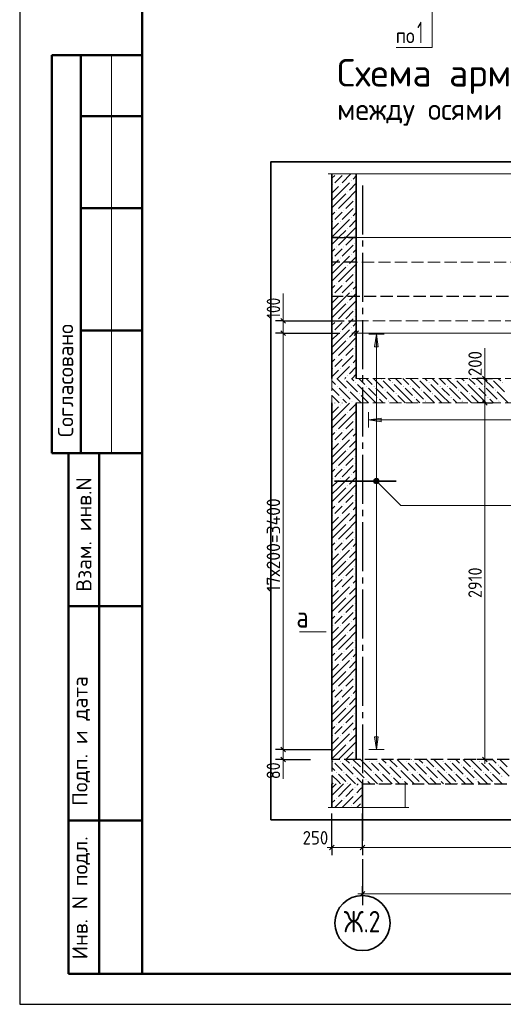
# Model space of a CAD drawing. Header units: millimetres. Extents: x 0 to 50400, y 0 to 35640.
# Tile 1 of 21: x 0 to 9482, y 0 to 19293. Entities that reach past the tile are written whole.
import ezdxf

# ---------------------------------------------------------------- set-up
doc = ezdxf.new("R2010")
doc.units = ezdxf.units.MM
doc.linetypes.add('______2', pattern=[324, 240, -84])
doc.linetypes.add('______5', pattern=[1320, 960, -120, 120, -120])
for name, color, linetype, lineweight in [('Standard', 7, 'Continuous', 25), ('ЖБ Лестница', 52, 'Continuous', 25), ('ЖБ Перекрытие верхний уровень', 7, 'Continuous', 35), ('ЖБ Стена верхний уровень', 7, 'Continuous', 35), ('Заголовок чертежа', 7, 'Continuous', 25), ('Общий02', 7, 'Continuous', 18), ('Позиционная метка линия выноска', 7, 'Continuous', 13), ('Размерная линия_ общее', 7, 'Continuous', 13), ('Сечения символ', 7, 'Continuous', 25)]:
    doc.layers.add(name, color=color, linetype=linetype, lineweight=lineweight)
doc.layers.add('Оси', color=7, linetype='______5', true_color=0x656565)
doc.layers.add('Стена ДОП П-обр. неравн', color=7, linetype='Continuous', true_color=0xa0a0a0)
doc.layers.add('Размерная выноска', color=7, linetype='Continuous')
doc.styles.add('ISOCPEUR', font='txt')

msp = doc.modelspace()

# ---------------------------------------------------------------- hatches: boundary and pattern name
at = {"layer": 'ЖБ Лестница', "linetype": 'Continuous', "lineweight": 18, "transparency": 33554687}
for points in [[(6364, 12251), (6372, 12259), (6379, 12251), (6372, 12243)], [(6580, 12179), (6588, 12187), (6595, 12179), (6588, 12171)], [(7084, 12251), (7092, 12259), (7099, 12251), (7092, 12243)], [(7300, 12179), (7308, 12187), (7315, 12179), (7308, 12171)], [(7804, 12251), (7812, 12259), (7819, 12251), (7812, 12243)], [(8020, 12179), (8028, 12187), (8035, 12179), (8028, 12171)], [(8524, 12251), (8532, 12259), (8539, 12251), (8532, 12243)], [(8740, 12179), (8748, 12187), (8755, 12179), (8748, 12171)], [(9244, 12251), (9252, 12259), (9259, 12251), (9252, 12243)], [(9460, 12179), (9468, 12187), (9475, 12179), (9468, 12171)], [(6220, 12107), (6228, 12115), (6235, 12107), (6228, 12099)], [(6436, 12035), (6444, 12043), (6451, 12035), (6444, 12027)], [(6652, 11963), (6660, 11971), (6667, 11963), (6660, 11955)], [(6796, 12107), (6804, 12115), (6811, 12107), (6804, 12099)], [(6940, 12107), (6948, 12115), (6955, 12107), (6948, 12099)], [(7156, 12035), (7164, 12043), (7171, 12035), (7164, 12027)], [(7372, 11963), (7380, 11971), (7387, 11963), (7380, 11955)], [(7516, 12107), (7524, 12115), (7531, 12107), (7524, 12099)], [(7660, 12107), (7668, 12115), (7675, 12107), (7668, 12099)], [(7876, 12035), (7884, 12043), (7891, 12035), (7884, 12027)], [(8092, 11963), (8100, 11971), (8107, 11963), (8100, 11955)], [(8236, 12107), (8244, 12115), (8251, 12107), (8244, 12099)], [(8380, 12107), (8388, 12115), (8395, 12107), (8388, 12099)], [(8596, 12035), (8604, 12043), (8611, 12035), (8604, 12027)], [(8812, 11963), (8820, 11971), (8827, 11963), (8820, 11955)], [(8956, 12107), (8964, 12115), (8971, 12107), (8964, 12099)], [(9100, 12107), (9108, 12115), (9115, 12107), (9108, 12099)], [(9316, 12035), (9324, 12043), (9331, 12035), (9324, 12027)], [(6292, 11891), (6300, 11899), (6307, 11891), (6300, 11883)], [(6508, 11819), (6516, 11827), (6523, 11819), (6516, 11811)], [(7012, 11891), (7020, 11899), (7027, 11891), (7020, 11883)], [(7228, 11819), (7236, 11827), (7243, 11819), (7236, 11811)], [(7732, 11891), (7740, 11899), (7747, 11891), (7740, 11883)], [(7948, 11819), (7956, 11827), (7963, 11819), (7956, 11811)], [(8452, 11891), (8460, 11899), (8467, 11891), (8460, 11883)], [(8668, 11819), (8676, 11827), (8683, 11819), (8676, 11811)], [(9172, 11891), (9180, 11899), (9187, 11891), (9180, 11883)], [(9388, 11819), (9396, 11827), (9403, 11819), (9396, 11811)]]:
    msp.add_hatch(color=7, dxfattribs=at).paths.add_polyline_path(points, flags=16)
at = {"layer": 'ЖБ Перекрытие верхний уровень', "linetype": 'Continuous', "lineweight": 18, "transparency": 33554687}
for points in [[(6134, 4759), (6141, 4767), (6149, 4759), (6141, 4751)], [(6278, 4759), (6285, 4767), (6293, 4759), (6285, 4751)], [(6494, 4687), (6501, 4695), (6509, 4687), (6501, 4679)], [(6854, 4759), (6861, 4767), (6869, 4759), (6861, 4751)], [(6998, 4759), (7005, 4767), (7013, 4759), (7005, 4751)], [(7214, 4687), (7221, 4695), (7229, 4687), (7221, 4679)], [(7574, 4759), (7581, 4767), (7589, 4759), (7581, 4751)], [(7718, 4759), (7725, 4767), (7733, 4759), (7725, 4751)], [(7934, 4687), (7941, 4695), (7949, 4687), (7941, 4679)], [(8294, 4759), (8301, 4767), (8309, 4759), (8301, 4751)], [(8438, 4759), (8445, 4767), (8453, 4759), (8445, 4751)], [(8654, 4687), (8661, 4695), (8669, 4687), (8661, 4679)], [(9014, 4759), (9021, 4767), (9029, 4759), (9021, 4751)], [(9158, 4759), (9165, 4767), (9173, 4759), (9165, 4751)], [(9374, 4687), (9381, 4695), (9389, 4687), (9381, 4679)], [(6206, 4543), (6213, 4551), (6221, 4543), (6213, 4535)], [(6350, 4543), (6357, 4551), (6365, 4543), (6357, 4535)], [(6566, 4471), (6573, 4479), (6581, 4471), (6573, 4463)], [(6710, 4615), (6717, 4623), (6725, 4615), (6717, 4607)], [(6926, 4543), (6933, 4551), (6941, 4543), (6933, 4535)], [(7070, 4543), (7077, 4551), (7085, 4543), (7077, 4535)], [(7286, 4471), (7293, 4479), (7301, 4471), (7293, 4463)], [(7430, 4615), (7437, 4623), (7445, 4615), (7437, 4607)], [(7646, 4543), (7653, 4551), (7661, 4543), (7653, 4535)], [(7790, 4543), (7797, 4551), (7805, 4543), (7797, 4535)], [(8006, 4471), (8013, 4479), (8021, 4471), (8013, 4463)], [(8150, 4615), (8157, 4623), (8165, 4615), (8157, 4607)], [(8366, 4543), (8373, 4551), (8381, 4543), (8373, 4535)], [(8510, 4543), (8517, 4551), (8525, 4543), (8517, 4535)], [(8726, 4471), (8733, 4479), (8741, 4471), (8733, 4463)], [(8870, 4615), (8877, 4623), (8885, 4615), (8877, 4607)], [(9086, 4543), (9093, 4551), (9101, 4543), (9093, 4535)], [(9230, 4543), (9237, 4551), (9245, 4543), (9237, 4535)], [(9446, 4471), (9453, 4479), (9461, 4471), (9453, 4463)], [(6422, 4327), (6429, 4335), (6437, 4327), (6429, 4319)], [(6782, 4399), (6789, 4407), (6797, 4399), (6789, 4391)], [(7142, 4327), (7149, 4335), (7157, 4327), (7149, 4319)], [(7502, 4399), (7509, 4407), (7517, 4399), (7509, 4391)], [(7862, 4327), (7869, 4335), (7877, 4327), (7869, 4319)], [(8222, 4399), (8229, 4407), (8237, 4399), (8229, 4391)], [(8582, 4327), (8589, 4335), (8597, 4327), (8589, 4319)], [(8942, 4399), (8949, 4407), (8957, 4399), (8949, 4391)], [(9302, 4327), (9309, 4335), (9317, 4327), (9309, 4319)]]:
    msp.add_hatch(color=7, dxfattribs=at).paths.add_polyline_path(points, flags=16)
at = {"layer": 'ЖБ Стена верхний уровень', "linetype": 'Continuous', "lineweight": 18, "transparency": 33554687}
for points in [[(6135, 16063), (6141, 16069), (6147, 16063), (6141, 16057)], [(6279, 16063), (6285, 16069), (6291, 16063), (6285, 16057)], [(6495, 16135), (6501, 16141), (6507, 16135), (6501, 16129)], [(6423, 15919), (6429, 15925), (6435, 15919), (6429, 15913)], [(6567, 15775), (6573, 15781), (6579, 15775), (6573, 15769)], [(6567, 15631), (6573, 15637), (6579, 15631), (6573, 15625)], [(6207, 15559), (6213, 15565), (6219, 15559), (6213, 15553)], [(6351, 15559), (6357, 15565), (6363, 15559), (6357, 15553)], [(6135, 15343), (6141, 15349), (6147, 15343), (6141, 15337)], [(6279, 15343), (6285, 15349), (6291, 15343), (6285, 15337)], [(6495, 15415), (6501, 15421), (6507, 15415), (6501, 15409)], [(6423, 15199), (6429, 15205), (6435, 15199), (6429, 15193)], [(6567, 15055), (6573, 15061), (6579, 15055), (6573, 15049)], [(6567, 14911), (6573, 14917), (6579, 14911), (6573, 14905)], [(6207, 14839), (6213, 14845), (6219, 14839), (6213, 14833)], [(6351, 14839), (6357, 14845), (6363, 14839), (6357, 14833)], [(6495, 14695), (6501, 14701), (6507, 14695), (6501, 14689)], [(6135, 14623), (6141, 14629), (6147, 14623), (6141, 14617)], [(6279, 14623), (6285, 14629), (6291, 14623), (6285, 14617)], [(6423, 14479), (6429, 14485), (6435, 14479), (6429, 14473)], [(6567, 14335), (6573, 14341), (6579, 14335), (6573, 14329)], [(6207, 14119), (6213, 14125), (6219, 14119), (6213, 14113)], [(6351, 14119), (6357, 14125), (6363, 14119), (6357, 14113)], [(6567, 14191), (6573, 14197), (6579, 14191), (6573, 14185)], [(6135, 13903), (6141, 13909), (6147, 13903), (6141, 13897)], [(6279, 13903), (6285, 13909), (6291, 13903), (6285, 13897)], [(6495, 13975), (6501, 13981), (6507, 13975), (6501, 13969)], [(6423, 13759), (6429, 13765), (6435, 13759), (6429, 13753)], [(6567, 13615), (6573, 13621), (6579, 13615), (6573, 13609)], [(6207, 13399), (6213, 13405), (6219, 13399), (6213, 13393)], [(6351, 13399), (6357, 13405), (6363, 13399), (6357, 13393)], [(6567, 13471), (6573, 13477), (6579, 13471), (6573, 13465)], [(6135, 13183), (6141, 13189), (6147, 13183), (6141, 13177)], [(6279, 13183), (6285, 13189), (6291, 13183), (6285, 13177)], [(6495, 13255), (6501, 13261), (6507, 13255), (6501, 13249)], [(6423, 13039), (6429, 13045), (6435, 13039), (6429, 13033)], [(6567, 12895), (6573, 12901), (6579, 12895), (6573, 12889)], [(6567, 12751), (6573, 12757), (6579, 12751), (6573, 12745)], [(6207, 12679), (6213, 12685), (6219, 12679), (6213, 12673)], [(6351, 12679), (6357, 12685), (6363, 12679), (6357, 12673)], [(6495, 12535), (6501, 12541), (6507, 12535), (6501, 12529)], [(6135, 12463), (6141, 12469), (6147, 12463), (6141, 12457)], [(6279, 12463), (6285, 12469), (6291, 12463), (6285, 12457)], [(6423, 12319), (6429, 12325), (6435, 12319), (6429, 12313)], [(6135, 11743), (6141, 11749), (6147, 11743), (6141, 11737)], [(6279, 11743), (6285, 11749), (6291, 11743), (6285, 11737)], [(6423, 11599), (6429, 11605), (6435, 11599), (6429, 11593)], [(6567, 11455), (6573, 11461), (6579, 11455), (6573, 11449)], [(6207, 11239), (6213, 11245), (6219, 11239), (6213, 11233)], [(6351, 11239), (6357, 11245), (6363, 11239), (6357, 11233)], [(6567, 11311), (6573, 11317), (6579, 11311), (6573, 11305)], [(6135, 11023), (6141, 11029), (6147, 11023), (6141, 11017)], [(6279, 11023), (6285, 11029), (6291, 11023), (6285, 11017)], [(6495, 11095), (6501, 11101), (6507, 11095), (6501, 11089)], [(6423, 10879), (6429, 10885), (6435, 10879), (6429, 10873)], [(6567, 10735), (6573, 10741), (6579, 10735), (6573, 10729)], [(6207, 10519), (6213, 10525), (6219, 10519), (6213, 10513)], [(6351, 10519), (6357, 10525), (6363, 10519), (6357, 10513)], [(6567, 10591), (6573, 10597), (6579, 10591), (6573, 10585)], [(6135, 10303), (6141, 10309), (6147, 10303), (6141, 10297)], [(6279, 10303), (6285, 10309), (6291, 10303), (6285, 10297)], [(6495, 10375), (6501, 10381), (6507, 10375), (6501, 10369)], [(6423, 10159), (6429, 10165), (6435, 10159), (6429, 10153)], [(6567, 10015), (6573, 10021), (6579, 10015), (6573, 10009)], [(6567, 9871), (6573, 9877), (6579, 9871), (6573, 9865)], [(6207, 9799), (6213, 9805), (6219, 9799), (6213, 9793)], [(6351, 9799), (6357, 9805), (6363, 9799), (6357, 9793)], [(6495, 9655), (6501, 9661), (6507, 9655), (6501, 9649)], [(6135, 9583), (6141, 9589), (6147, 9583), (6141, 9577)], [(6279, 9583), (6285, 9589), (6291, 9583), (6285, 9577)], [(6423, 9439), (6429, 9445), (6435, 9439), (6429, 9433)], [(6567, 9295), (6573, 9301), (6579, 9295), (6573, 9289)], [(6207, 9079), (6213, 9085), (6219, 9079), (6213, 9073)], [(6351, 9079), (6357, 9085), (6363, 9079), (6357, 9073)], [(6567, 9151), (6573, 9157), (6579, 9151), (6573, 9145)], [(6495, 8935), (6501, 8941), (6507, 8935), (6501, 8929)], [(6135, 8863), (6141, 8869), (6147, 8863), (6141, 8857)], [(6279, 8863), (6285, 8869), (6291, 8863), (6285, 8857)], [(6423, 8719), (6429, 8725), (6435, 8719), (6429, 8713)], [(6567, 8575), (6573, 8581), (6579, 8575), (6573, 8569)], [(6207, 8359), (6213, 8365), (6219, 8359), (6213, 8353)], [(6351, 8359), (6357, 8365), (6363, 8359), (6357, 8353)], [(6567, 8431), (6573, 8437), (6579, 8431), (6573, 8425)], [(6135, 8143), (6141, 8149), (6147, 8143), (6141, 8137)], [(6279, 8143), (6285, 8149), (6291, 8143), (6285, 8137)], [(6495, 8215), (6501, 8221), (6507, 8215), (6501, 8209)], [(6423, 7999), (6429, 8005), (6435, 7999), (6429, 7993)], [(6567, 7855), (6573, 7861), (6579, 7855), (6573, 7849)], [(6207, 7639), (6213, 7645), (6219, 7639), (6213, 7633)], [(6351, 7639), (6357, 7645), (6363, 7639), (6357, 7633)], [(6567, 7711), (6573, 7717), (6579, 7711), (6573, 7705)], [(6135, 7423), (6141, 7429), (6147, 7423), (6141, 7417)], [(6279, 7423), (6285, 7429), (6291, 7423), (6285, 7417)], [(6495, 7495), (6501, 7501), (6507, 7495), (6501, 7489)], [(6423, 7279), (6429, 7285), (6435, 7279), (6429, 7273)], [(6567, 7135), (6573, 7141), (6579, 7135), (6573, 7129)], [(6567, 6991), (6573, 6997), (6579, 6991), (6573, 6985)], [(6207, 6919), (6213, 6925), (6219, 6919), (6213, 6913)], [(6351, 6919), (6357, 6925), (6363, 6919), (6357, 6913)], [(6495, 6775), (6501, 6781), (6507, 6775), (6501, 6769)], [(6135, 6703), (6141, 6709), (6147, 6703), (6141, 6697)], [(6279, 6703), (6285, 6709), (6291, 6703), (6285, 6697)], [(6423, 6559), (6429, 6565), (6435, 6559), (6429, 6553)], [(6567, 6415), (6573, 6421), (6579, 6415), (6573, 6409)], [(6207, 6199), (6213, 6205), (6219, 6199), (6213, 6193)], [(6351, 6199), (6357, 6205), (6363, 6199), (6357, 6193)], [(6567, 6271), (6573, 6277), (6579, 6271), (6573, 6265)], [(6135, 5983), (6141, 5989), (6147, 5983), (6141, 5977)], [(6279, 5983), (6285, 5989), (6291, 5983), (6285, 5977)], [(6495, 6055), (6501, 6061), (6507, 6055), (6501, 6049)], [(6423, 5839), (6429, 5845), (6435, 5839), (6429, 5833)], [(6567, 5695), (6573, 5701), (6579, 5695), (6573, 5689)], [(6207, 5479), (6213, 5485), (6219, 5479), (6213, 5473)], [(6351, 5479), (6357, 5485), (6363, 5479), (6357, 5473)], [(6567, 5551), (6573, 5557), (6579, 5551), (6573, 5545)], [(6135, 5263), (6141, 5269), (6147, 5263), (6141, 5257)], [(6279, 5263), (6285, 5269), (6291, 5263), (6285, 5257)], [(6495, 5335), (6501, 5341), (6507, 5335), (6501, 5329)], [(6423, 5119), (6429, 5125), (6435, 5119), (6429, 5113)], [(6567, 4975), (6573, 4981), (6579, 4975), (6573, 4969)], [(6567, 4831), (6573, 4837), (6579, 4831), (6573, 4825)], [(6567, 4255), (6573, 4261), (6579, 4255), (6573, 4249)], [(6567, 4111), (6573, 4117), (6579, 4111), (6573, 4105)], [(6207, 4039), (6213, 4045), (6219, 4039), (6213, 4033)], [(6351, 4039), (6357, 4045), (6363, 4039), (6357, 4033)], [(6495, 3895), (6501, 3901), (6507, 3895), (6501, 3889)], [(6711, 3967), (6717, 3973), (6720, 3971), (6720, 3963), (6717, 3961)]]:
    msp.add_hatch(color=7, dxfattribs=at).paths.add_polyline_path(points, flags=16)
at = {"layer": 'Общий02', "linetype": 'Continuous', "lineweight": 13, "transparency": 33554687}
msp.add_hatch(color=7, dxfattribs=at).paths.add_polyline_path([(6959, 12880), (6995, 13132), (7031, 12880)], flags=16)
for points in [[(7088, 11488), (6836, 11452), (7088, 11416)], [(6959, 5243), (6995, 4991), (7031, 5243)]]:
    msp.add_hatch(color=7, dxfattribs=at).paths.add_polyline_path(points)
at = {"layer": 'Позиционная метка линия выноска', "linetype": 'Continuous', "lineweight": 13, "transparency": 33554687}
for points in [[(6943, 10265), (6981, 10304), (6956, 10290)], [(6981, 10304), (6943, 10265), (6943, 10238)], [(6981, 10304), (6943, 10238), (7008, 10304)], [(7008, 10304), (6943, 10238), (6956, 10213)], [(7008, 10304), (6956, 10213), (7033, 10290)], [(7033, 10290), (6956, 10213), (6981, 10200)], [(7033, 10290), (6981, 10200), (7046, 10265)], [(7046, 10265), (6981, 10200), (7008, 10200)], [(7046, 10265), (7008, 10200), (7046, 10238)], [(7046, 10238), (7008, 10200), (7033, 10213)]]:
    msp.add_hatch(color=7, dxfattribs=at).paths.add_polyline_path(points)

# ---------------------------------------------------------------- linework, layer by layer
at = {"layer": 'Standard', "color": 7, "linetype": 'Continuous', "lineweight": 25, "transparency": 33554687}
for p, q in [((2400, 35040), (2400, 1270)), ((5122, 13436), (5212, 13346)), ((5122, 13196), (5212, 13106)), ((6555, 13106), (6645, 13196)), ((5122, 5036), (5212, 4946)), ((5122, 4844), (5212, 4754)), ((6075, 3026), (6165, 3116)), ((6675, 3026), (6765, 3116)), ((6675, 2122), (6765, 2212))]:
    msp.add_line(p, q, dxfattribs=at)
at = {"layer": 'Standard', "color": 7, "linetype": 'Continuous', "lineweight": 50, "transparency": 33554687}
for p, q in [((7, 18600), (0, 18600)), ((2400, 18600), (632, 18600)), ((632, 18600), (632, 10800)), ((632, 18600), (632, 10800)), ((1200, 18600), (1200, 10800)), ((2400, 17400), (1200, 17400)), ((2400, 15600), (1200, 15600)), ((2400, 13200), (1200, 13200)), ((0, 10800), (7, 10800)), ((632, 10800), (2400, 10800)), ((960, 600), (960, 10800)), ((960, 600), (960, 10800)), ((1560, 600), (1560, 10800)), ((960, 7800), (2400, 7800)), ((960, 3600), (2400, 3600)), ((2400, 600), (960, 600))]:
    msp.add_line(p, q, dxfattribs=at)
at = {"layer": 'Standard', "color": 7, "linetype": 'Continuous', "lineweight": 13, "transparency": 33554687}
for p, q in [((1800, 18600), (1800, 10800)), ((5167, 13391), (5167, 13481)), ((5167, 13151), (5167, 4991)), ((6600, 13151), (6510, 13151)), ((6600, 13151), (13320, 13151)), ((5167, 4991), (5167, 4799)), ((5167, 4799), (5167, 4709)), ((6120, 3071), (6030, 3071)), ((6120, 3071), (6720, 3071)), ((6720, 3071), (16320, 3071)), ((6720, 2167), (6630, 2167)), ((6720, 2167), (16320, 2167))]:
    msp.add_line(p, q, dxfattribs=at)
at = {"layer": 'Standard', "color": 7, "linetype": 'Continuous', "lineweight": -3, "transparency": 33554687}
for p, q in [((5167, 13391), (5017, 13391)), ((5167, 13391), (5317, 13391)), ((5167, 13391), (6285, 13391)), ((5167, 13151), (5017, 13151)), ((5167, 13151), (5317, 13151)), ((5167, 13151), (6275, 13151)), ((6600, 13151), (6600, 13301)), ((6600, 13151), (6600, 13001)), ((6600, 13151), (6600, 13151)), ((5167, 4991), (5017, 4991)), ((5167, 4991), (5317, 4991)), ((5167, 4991), (6120, 4991)), ((5167, 4799), (5017, 4799)), ((5167, 4799), (5317, 4799)), ((5167, 4799), (5703, 4799)), ((6120, 3071), (6120, 3221)), ((6720, 3071), (6720, 3221)), ((6120, 3071), (6120, 2921)), ((6720, 3071), (6720, 2921)), ((6720, 2167), (6720, 2317)), ((6720, 2167), (6720, 2017))]:
    msp.add_line(p, q, dxfattribs=at)
at = {"layer": 'Standard', "color": 7, "linetype": 'Continuous', "lineweight": 25, "transparency": 33554687}
msp.add_lwpolyline([(0, 0), (50400, 0), (50400, 35640), (0, 35640), (0, 0)], close=True, dxfattribs=at)
at = {"layer": 'Standard', "color": 7, "linetype": 'Continuous', "lineweight": 13, "transparency": 33554687}
for points in [[(50400, 35640), (0, 35640), (0, 0), (50400, 0), (50400, 35640)], [(5167, 13391), (5167, 13327), (5167, 13327), (5167, 13151)]]:
    msp.add_lwpolyline(points, dxfattribs=at)
at = {"layer": 'Standard', "color": 7, "linetype": 'Continuous', "lineweight": 50, "transparency": 33554687}
msp.add_lwpolyline([(2400, 35040), (49800, 35040), (49800, 600), (2400, 600), (2400, 35040)], close=True, dxfattribs=at)
at = {"layer": 'Standard', "color": 254, "linetype": 'Continuous', "lineweight": 35, "true_color": 0xc4c4ff, "transparency": 33554687}
msp.add_lwpolyline([(4927, 3618), (23431, 3618), (23431, 16511), (4927, 16511), (4927, 3618)], dxfattribs=at)
at = {"layer": 'Standard', "color": 7, "linetype": 'Continuous', "lineweight": -3, "transparency": 33554687}
for points in [[(6120, 3071), (6120, 3091), (6120, 3091), (6120, 3091), (6120, 3091), (6120, 3091), (6120, 3091), (6120, 3535), (6120, 3535), (6120, 3738)], [(6720, 3071), (6720, 3091), (6720, 3091), (6720, 3091), (6720, 3091), (6720, 3091), (6720, 3091), (6720, 3738)]]:
    msp.add_lwpolyline(points, dxfattribs=at)
at = {"layer": 'ЖБ Лестница', "color": 7, "linetype": '______2', "lineweight": 13, "transparency": 33554687}
for p, q in [((6120, 12263), (6120, 11783)), ((13320, 12263), (6600, 12263)), ((6600, 11783), (13320, 11783))]:
    msp.add_line(p, q, dxfattribs=at)
at = {"layer": 'ЖБ Лестница', "color": 9, "linetype": 'Continuous', "lineweight": 18, "true_color": 0xc7c7c7, "transparency": 33554687}
for p, q in [((6192, 12143), (6120, 12215)), ((6216, 12263), (6408, 12071)), ((6408, 12215), (6624, 11999)), ((6504, 12263), (6552, 12215)), ((6648, 12263), (6768, 12143)), ((6840, 12215), (6792, 12263)), ((6912, 12143), (6840, 12215)), ((6936, 12263), (7128, 12071)), ((7128, 12215), (7344, 11999)), ((7224, 12263), (7272, 12215)), ((7368, 12263), (7488, 12143)), ((7560, 12215), (7512, 12263)), ((7632, 12143), (7560, 12215)), ((7656, 12263), (7848, 12071)), ((7848, 12215), (8064, 11999)), ((7944, 12263), (7992, 12215)), ((8088, 12263), (8208, 12143)), ((8280, 12215), (8232, 12263)), ((8352, 12143), (8280, 12215)), ((8376, 12263), (8568, 12071)), ((8568, 12215), (8784, 11999)), ((8664, 12263), (8712, 12215)), ((8808, 12263), (8928, 12143)), ((9000, 12215), (8952, 12263)), ((9072, 12143), (9000, 12215)), ((9096, 12263), (9288, 12071)), ((9288, 12215), (9504, 11999)), ((9384, 12263), (9432, 12215)), ((6120, 12071), (6264, 11927)), ((6264, 12071), (6480, 11855)), ((6696, 11783), (6480, 11999)), ((6840, 11927), (6624, 12143)), ((6840, 12071), (6984, 11927)), ((6984, 12071), (7200, 11855)), ((7416, 11783), (7200, 11999)), ((7560, 11927), (7344, 12143)), ((7560, 12071), (7704, 11927)), ((7704, 12071), (7920, 11855)), ((8136, 11783), (7920, 11999)), ((8280, 11927), (8064, 12143)), ((8280, 12071), (8424, 11927)), ((8424, 12071), (8640, 11855)), ((8856, 11783), (8640, 11999)), ((9000, 11927), (8784, 12143)), ((9000, 12071), (9144, 11927)), ((9144, 12071), (9360, 11855)), ((9576, 11783), (9360, 11999)), ((6120, 11927), (6264, 11783)), ((6408, 11783), (6336, 11855)), ((6696, 11927), (6840, 11783)), ((6840, 11927), (6984, 11783)), ((7128, 11783), (7056, 11855)), ((7416, 11927), (7560, 11783)), ((7560, 11927), (7704, 11783)), ((7848, 11783), (7776, 11855)), ((8136, 11927), (8280, 11783)), ((8280, 11927), (8424, 11783)), ((8568, 11783), (8496, 11855)), ((8856, 11927), (9000, 11783)), ((9000, 11927), (9144, 11783)), ((9288, 11783), (9216, 11855))]:
    msp.add_line(p, q, dxfattribs=at)
at = {"layer": 'ЖБ Перекрытие верхний уровень', "color": 253, "linetype": '______2', "lineweight": -3, "true_color": 0xababab, "transparency": 33554687}
for p, q in [((6600, 15023), (6120, 15023)), ((6600, 14543), (6120, 14543)), ((23191, 13871), (6120, 13871)), ((6120, 13391), (6600, 13391))]:
    msp.add_line(p, q, dxfattribs=at)
at = {"layer": 'ЖБ Перекрытие верхний уровень', "color": 7, "linetype": '______2', "lineweight": 18, "transparency": 33554687}
for p, q in [((18288, 15023), (6600, 15023)), ((17640, 14543), (6600, 14543)), ((6600, 13391), (15480, 13391))]:
    msp.add_line(p, q, dxfattribs=at)
at = {"layer": 'ЖБ Перекрытие верхний уровень', "color": 7, "linetype": '______2', "lineweight": 25, "transparency": 33554687}
for p, q in [((6120, 4799), (6120, 4319)), ((9600, 4799), (6600, 4799)), ((6720, 4319), (9600, 4319))]:
    msp.add_line(p, q, dxfattribs=at)
at = {"layer": 'ЖБ Перекрытие верхний уровень', "color": 9, "linetype": 'Continuous', "lineweight": 18, "true_color": 0xc7c7c7, "transparency": 33554687}
for p, q in [((6120, 4637), (6177, 4579)), ((6249, 4651), (6177, 4723)), ((6245, 4799), (6249, 4795)), ((6321, 4579), (6249, 4651)), ((6321, 4723), (6537, 4507)), ((6389, 4799), (6465, 4723)), ((6533, 4799), (6681, 4651)), ((6537, 4651), (6753, 4435)), ((6681, 4795), (6897, 4579)), ((6821, 4799), (6825, 4795)), ((6969, 4651), (6897, 4723)), ((6965, 4799), (6969, 4795)), ((7041, 4579), (6969, 4651)), ((7041, 4723), (7257, 4507)), ((7109, 4799), (7185, 4723)), ((7253, 4799), (7401, 4651)), ((7257, 4651), (7473, 4435)), ((7401, 4795), (7617, 4579)), ((7541, 4799), (7545, 4795)), ((7689, 4651), (7617, 4723)), ((7685, 4799), (7689, 4795)), ((7761, 4579), (7689, 4651)), ((7761, 4723), (7977, 4507)), ((7829, 4799), (7905, 4723)), ((7973, 4799), (8121, 4651)), ((7977, 4651), (8193, 4435)), ((8121, 4795), (8337, 4579)), ((8261, 4799), (8265, 4795)), ((8409, 4651), (8337, 4723)), ((8405, 4799), (8409, 4795)), ((8481, 4579), (8409, 4651)), ((8481, 4723), (8697, 4507)), ((8549, 4799), (8625, 4723)), ((8693, 4799), (8841, 4651)), ((8697, 4651), (8913, 4435)), ((8841, 4795), (9057, 4579)), ((8981, 4799), (8985, 4795)), ((9129, 4651), (9057, 4723)), ((9125, 4799), (9129, 4795)), ((9201, 4579), (9129, 4651)), ((9201, 4723), (9417, 4507)), ((9269, 4799), (9345, 4723)), ((9413, 4799), (9561, 4651)), ((9417, 4651), (9600, 4469)), ((6249, 4363), (6120, 4493)), ((6249, 4507), (6393, 4363)), ((6393, 4507), (6581, 4319)), ((6969, 4363), (6753, 4579)), ((6969, 4507), (7113, 4363)), ((7113, 4507), (7301, 4319)), ((7689, 4363), (7473, 4579)), ((7689, 4507), (7833, 4363)), ((7833, 4507), (8021, 4319)), ((8409, 4363), (8193, 4579)), ((8409, 4507), (8553, 4363)), ((8553, 4507), (8741, 4319)), ((9129, 4363), (8913, 4579)), ((9129, 4507), (9273, 4363)), ((9273, 4507), (9461, 4319)), ((6120, 4349), (6149, 4319)), ((6249, 4363), (6293, 4319)), ((6725, 4319), (6609, 4435)), ((6825, 4363), (6869, 4319)), ((6969, 4363), (7013, 4319)), ((7445, 4319), (7329, 4435)), ((7545, 4363), (7589, 4319)), ((7689, 4363), (7733, 4319)), ((8165, 4319), (8049, 4435)), ((8265, 4363), (8309, 4319)), ((8409, 4363), (8453, 4319)), ((8885, 4319), (8769, 4435)), ((8985, 4363), (9029, 4319)), ((9129, 4363), (9173, 4319))]:
    msp.add_line(p, q, dxfattribs=at)
at = {"layer": 'ЖБ Стена верхний уровень', "color": 7, "linetype": 'Continuous', "lineweight": 35, "transparency": 33554687}
for p, q in [((6120, 16271), (6120, 15023)), ((6600, 15023), (6600, 16271)), ((6120, 15023), (6120, 12263)), ((6600, 12263), (6600, 15023)), ((6120, 11783), (6120, 4799)), ((6600, 4799), (6600, 11783)), ((6120, 4319), (6120, 3858)), ((6720, 3858), (6720, 4319))]:
    msp.add_line(p, q, dxfattribs=at)
at = {"layer": 'ЖБ Стена верхний уровень', "color": 251, "linetype": 'Continuous', "lineweight": 18, "true_color": 0x494949, "transparency": 33554687}
for p, q in [((6177, 16243), (6120, 16185)), ((6249, 16171), (6321, 16243)), ((6493, 16271), (6321, 16099)), ((6600, 16233), (6537, 16171)), ((6249, 16027), (6120, 15897)), ((6177, 16099), (6249, 16171)), ((6249, 15883), (6465, 16099)), ((6600, 16089), (6465, 15955)), ((6249, 15883), (6120, 15753)), ((6393, 15883), (6249, 15739)), ((6393, 15739), (6600, 15945)), ((6249, 15739), (6120, 15609)), ((6393, 15739), (6249, 15595)), ((6537, 15739), (6393, 15595)), ((6177, 15523), (6120, 15465)), ((6177, 15379), (6249, 15451)), ((6249, 15451), (6321, 15523)), ((6537, 15595), (6321, 15379)), ((6600, 15513), (6537, 15451)), ((6249, 15307), (6120, 15177)), ((6249, 15163), (6465, 15379)), ((6600, 15369), (6465, 15235)), ((6249, 15163), (6120, 15033)), ((6393, 15163), (6253, 15023)), ((6397, 15023), (6600, 15225)), ((6249, 15019), (6120, 14889)), ((6253, 15023), (6249, 15019)), ((6393, 15019), (6249, 14875)), ((6537, 14875), (6321, 14659)), ((6393, 15019), (6397, 15023)), ((6537, 15019), (6393, 14875)), ((6177, 14803), (6120, 14745)), ((6177, 14659), (6249, 14731)), ((6249, 14731), (6321, 14803)), ((6600, 14793), (6537, 14731)), ((6249, 14587), (6120, 14457)), ((6249, 14443), (6465, 14659)), ((6393, 14299), (6600, 14505)), ((6600, 14649), (6465, 14515)), ((6249, 14443), (6120, 14313)), ((6249, 14299), (6120, 14169)), ((6393, 14443), (6249, 14299)), ((6393, 14299), (6249, 14155)), ((6537, 14299), (6393, 14155)), ((6537, 14155), (6321, 13939)), ((6177, 14083), (6120, 14025)), ((6177, 13939), (6249, 14011)), ((6249, 14011), (6321, 14083)), ((6249, 13723), (6465, 13939)), ((6600, 13929), (6465, 13795)), ((6600, 14073), (6537, 14011)), ((6249, 13867), (6120, 13737)), ((6249, 13723), (6120, 13593)), ((6393, 13723), (6249, 13579)), ((6393, 13579), (6600, 13785)), ((6249, 13579), (6120, 13449)), ((6393, 13579), (6249, 13435)), ((6537, 13579), (6393, 13435)), ((6177, 13363), (6120, 13305)), ((6249, 13291), (6321, 13363)), ((6537, 13435), (6321, 13219)), ((6600, 13353), (6537, 13291)), ((6249, 13147), (6120, 13017)), ((6177, 13219), (6249, 13291)), ((6249, 13003), (6465, 13219)), ((6600, 13209), (6465, 13075)), ((6249, 13003), (6120, 12873)), ((6393, 13003), (6249, 12859)), ((6393, 12859), (6600, 13065)), ((6249, 12859), (6120, 12729)), ((6393, 12859), (6249, 12715)), ((6537, 12859), (6393, 12715)), ((6177, 12643), (6120, 12585)), ((6177, 12499), (6249, 12571)), ((6249, 12571), (6321, 12643)), ((6537, 12715), (6321, 12499)), ((6600, 12633), (6537, 12571)), ((6249, 12427), (6120, 12297)), ((6249, 12283), (6465, 12499)), ((6600, 12489), (6465, 12355)), ((6249, 12283), (6229, 12263)), ((6393, 12283), (6373, 12263)), ((6517, 12263), (6600, 12345)), ((6177, 11779), (6181, 11783)), ((6249, 11563), (6465, 11779)), ((6325, 11783), (6321, 11779)), ((6600, 11769), (6465, 11635)), ((6249, 11707), (6120, 11577)), ((6393, 11419), (6600, 11625)), ((6249, 11563), (6120, 11433)), ((6249, 11419), (6120, 11289)), ((6393, 11563), (6249, 11419)), ((6393, 11419), (6249, 11275)), ((6537, 11419), (6393, 11275)), ((6177, 11203), (6120, 11145)), ((6249, 11131), (6321, 11203)), ((6537, 11275), (6321, 11059)), ((6600, 11193), (6537, 11131)), ((6177, 11059), (6249, 11131)), ((6249, 10843), (6465, 11059)), ((6600, 11049), (6465, 10915)), ((6249, 10987), (6120, 10857)), ((6249, 10843), (6120, 10713)), ((6393, 10843), (6249, 10699)), ((6393, 10699), (6600, 10905)), ((6249, 10699), (6120, 10569)), ((6393, 10699), (6249, 10555)), ((6537, 10699), (6393, 10555)), ((6177, 10483), (6120, 10425)), ((6249, 10411), (6321, 10483)), ((6537, 10555), (6321, 10339)), ((6600, 10473), (6537, 10411)), ((6249, 10267), (6120, 10137)), ((6177, 10339), (6249, 10411)), ((6249, 10123), (6465, 10339)), ((6600, 10329), (6465, 10195)), ((6249, 10123), (6120, 9993)), ((6393, 10123), (6249, 9979)), ((6393, 9979), (6600, 10185)), ((6249, 9979), (6120, 9849)), ((6393, 9979), (6249, 9835)), ((6537, 9979), (6393, 9835)), ((6177, 9763), (6120, 9705)), ((6177, 9619), (6249, 9691)), ((6249, 9691), (6321, 9763)), ((6537, 9835), (6321, 9619)), ((6600, 9753), (6537, 9691)), ((6249, 9547), (6120, 9417)), ((6249, 9403), (6465, 9619)), ((6393, 9259), (6600, 9465)), ((6600, 9609), (6465, 9475)), ((6249, 9403), (6120, 9273)), ((6393, 9403), (6249, 9259)), ((6249, 9259), (6120, 9129)), ((6393, 9259), (6249, 9115)), ((6537, 9115), (6321, 8899)), ((6537, 9259), (6393, 9115)), ((6177, 9043), (6120, 8985)), ((6177, 8899), (6249, 8971)), ((6249, 8971), (6321, 9043)), ((6249, 8683), (6465, 8899)), ((6600, 8889), (6465, 8755)), ((6600, 9033), (6537, 8971)), ((6249, 8827), (6120, 8697)), ((6249, 8683), (6120, 8553)), ((6393, 8683), (6249, 8539)), ((6393, 8539), (6600, 8745)), ((6249, 8539), (6120, 8409)), ((6393, 8539), (6249, 8395)), ((6537, 8539), (6393, 8395)), ((6177, 8323), (6120, 8265)), ((6249, 8251), (6321, 8323)), ((6537, 8395), (6321, 8179)), ((6600, 8313), (6537, 8251)), ((6249, 8107), (6120, 7977)), ((6177, 8179), (6249, 8251)), ((6249, 7963), (6465, 8179)), ((6600, 8169), (6465, 8035)), ((6249, 7963), (6120, 7833)), ((6393, 7963), (6249, 7819)), ((6393, 7819), (6600, 8025)), ((6249, 7819), (6120, 7689)), ((6393, 7819), (6249, 7675)), ((6537, 7819), (6393, 7675)), ((6177, 7603), (6120, 7545)), ((6177, 7459), (6249, 7531)), ((6249, 7531), (6321, 7603)), ((6537, 7675), (6321, 7459)), ((6600, 7593), (6537, 7531)), ((6249, 7387), (6120, 7257)), ((6249, 7243), (6465, 7459)), ((6600, 7449), (6465, 7315)), ((6249, 7243), (6120, 7113)), ((6393, 7243), (6249, 7099)), ((6393, 7099), (6600, 7305)), ((6249, 7099), (6120, 6969)), ((6393, 7099), (6249, 6955)), ((6537, 6955), (6321, 6739)), ((6537, 7099), (6393, 6955)), ((6177, 6883), (6120, 6825)), ((6177, 6739), (6249, 6811)), ((6249, 6811), (6321, 6883)), ((6600, 6873), (6537, 6811)), ((6249, 6667), (6120, 6537)), ((6249, 6523), (6465, 6739)), ((6393, 6379), (6600, 6585)), ((6600, 6729), (6465, 6595)), ((6249, 6523), (6120, 6393)), ((6249, 6379), (6120, 6249)), ((6393, 6523), (6249, 6379)), ((6393, 6379), (6249, 6235)), ((6537, 6379), (6393, 6235)), ((6537, 6235), (6321, 6019)), ((6177, 6163), (6120, 6105)), ((6177, 6019), (6249, 6091)), ((6249, 6091), (6321, 6163)), ((6249, 5803), (6465, 6019)), ((6600, 6009), (6465, 5875)), ((6600, 6153), (6537, 6091)), ((6249, 5947), (6120, 5817)), ((6249, 5803), (6120, 5673)), ((6393, 5803), (6249, 5659)), ((6393, 5659), (6600, 5865)), ((6249, 5659), (6120, 5529)), ((6393, 5659), (6249, 5515)), ((6537, 5659), (6393, 5515)), ((6177, 5443), (6120, 5385)), ((6249, 5371), (6321, 5443)), ((6537, 5515), (6321, 5299)), ((6600, 5433), (6537, 5371)), ((6249, 5227), (6120, 5097)), ((6177, 5299), (6249, 5371)), ((6249, 5083), (6465, 5299)), ((6600, 5289), (6465, 5155)), ((6249, 5083), (6120, 4953)), ((6393, 5083), (6249, 4939)), ((6393, 4939), (6600, 5145)), ((6249, 4939), (6120, 4809)), ((6393, 4939), (6253, 4799)), ((6537, 4939), (6397, 4799)), ((6205, 4319), (6120, 4233)), ((6349, 4319), (6249, 4219)), ((6393, 4219), (6493, 4319)), ((6637, 4319), (6609, 4291)), ((6681, 4219), (6720, 4257)), ((6249, 4219), (6120, 4089)), ((6393, 4219), (6249, 4075)), ((6537, 4075), (6321, 3859)), ((6537, 4219), (6393, 4075)), ((6720, 4113), (6537, 3931)), ((6609, 4147), (6681, 4219)), ((6177, 4003), (6120, 3945)), ((6177, 3859), (6249, 3931)), ((6249, 3931), (6321, 4003)), ((6465, 3858), (6465, 3859)), ((6681, 3931), (6609, 3858))]:
    msp.add_line(p, q, dxfattribs=at)
at = {"layer": 'ЖБ Стена верхний уровень', "color": 253, "linetype": '______2', "lineweight": -3, "true_color": 0xababab, "transparency": 33554687}
for p, q in [((6120, 15023), (6600, 15023)), ((6600, 15023), (6120, 15023)), ((6120, 15023), (6600, 15023)), ((6120, 15023), (6600, 15023)), ((6600, 4799), (6120, 4799))]:
    msp.add_line(p, q, dxfattribs=at)
at = {"layer": 'ЖБ Стена верхний уровень', "color": 7, "linetype": 'Continuous', "lineweight": 18, "transparency": 33554687}
for p, q in [((18288, 15023), (6600, 15023)), ((6600, 15023), (18288, 15023)), ((7560, 3858), (7560, 4319))]:
    msp.add_line(p, q, dxfattribs=at)
at = {"layer": 'Общий02', "color": 251, "linetype": 'Continuous', "lineweight": 13, "true_color": 0x494949, "transparency": 33554687}
for p, q in [((7145, 13132), (6845, 13132)), ((6959, 12880), (6995, 13132)), ((6995, 13132), (6995, 4991)), ((6995, 13132), (6995, 13132)), ((6995, 13132), (6995, 13132)), ((6995, 13132), (6995, 13132)), ((6995, 13132), (7031, 12880)), ((7031, 12880), (6959, 12880)), ((6995, 12880), (6995, 12862)), ((6836, 11302), (6836, 11602)), ((7088, 11488), (6836, 11452)), ((21600, 11452), (6836, 11452)), ((6836, 11452), (6836, 11452)), ((6836, 11452), (6836, 11452)), ((6836, 11452), (6836, 11452)), ((6836, 11452), (7088, 11416)), ((7088, 11416), (7088, 11488)), ((7088, 11452), (7106, 11452)), ((7031, 5243), (6959, 5243)), ((6959, 5243), (6995, 4991)), ((6995, 5243), (6995, 5261)), ((6995, 4991), (7031, 5243)), ((7145, 4991), (6845, 4991)), ((6995, 4991), (6995, 4991)), ((6995, 4991), (6995, 4991)), ((6995, 4991), (6995, 4991))]:
    msp.add_line(p, q, dxfattribs=at)
at = {"layer": 'Оси', "color": 8, "linetype": '______5', "lineweight": -3, "transparency": 33554687}
msp.add_line((6720, 16046), (6720, 1940), dxfattribs=at)
at = {"layer": 'Оси', "color": 7, "linetype": 'Continuous', "lineweight": 35, "transparency": 33554687}
msp.add_circle((6721, 1593), 540, dxfattribs=at)
at = {"layer": 'Позиционная метка линия выноска', "color": 7, "linetype": 'Continuous', "lineweight": 13, "transparency": 33554687}
for p, q in [((6956, 10290), (6956, 10290)), ((7033, 10290), (7033, 10290)), ((6956, 10213), (6956, 10213)), ((7033, 10213), (7033, 10213)), ((5484, 7300), (6012, 7300))]:
    msp.add_line(p, q, dxfattribs=at)
msp.add_lwpolyline([(6995, 10252), (7470, 9776), (12678, 9776)], dxfattribs=at)
msp.add_circle((6995, 10252), 54, dxfattribs=at)
at = {"layer": 'Размерная выноска', "color": 7, "linetype": 'Continuous', "lineweight": 13, "transparency": 33554687}
for p, q in [((6048, 16271), (6672, 16271)), ((6528, 16271), (21912, 16271)), ((5167, 13391), (5167, 13931)), ((9121, 12263), (9121, 12858)), ((5167, 4799), (5167, 4420)), ((6048, 3858), (6792, 3858)), ((7632, 3858), (6648, 3858))]:
    msp.add_line(p, q, dxfattribs=at)
at = {"layer": 'Размерная линия_ общее', "color": 7, "linetype": 'Continuous', "lineweight": 13, "transparency": 33554687}
for p, q in [((9121, 12263), (9121, 12353)), ((9121, 11783), (9121, 12263)), ((9121, 4799), (9121, 4709))]:
    msp.add_line(p, q, dxfattribs=at)
at = {"layer": 'Размерная линия_ общее', "color": 7, "linetype": 'Continuous', "lineweight": -3, "transparency": 33554687}
for p, q in [((9121, 12263), (8971, 12263)), ((9121, 12263), (9271, 12263)), ((9121, 12263), (9121, 12263)), ((9121, 11783), (8971, 11783)), ((9121, 11783), (9271, 11783)), ((9121, 4799), (8971, 4799)), ((9121, 4799), (9001, 4799)), ((9121, 4799), (9271, 4799))]:
    msp.add_line(p, q, dxfattribs=at)
at = {"layer": 'Размерная линия_ общее', "color": 7, "linetype": 'Continuous', "lineweight": 25, "transparency": 33554687}
for p, q in [((9166, 12218), (9076, 12308)), ((9166, 11738), (9076, 11828)), ((9166, 4754), (9076, 4844))]:
    msp.add_line(p, q, dxfattribs=at)
at = {"layer": 'Размерная линия_ общее', "color": 7, "linetype": 'Continuous', "lineweight": -3, "transparency": 33554687}
msp.add_lwpolyline([(9121, 11783), (9100, 11783), (9100, 11783), (9001, 11783)], dxfattribs=at)
at = {"layer": 'Размерная линия_ общее', "color": 7, "linetype": 'Continuous', "lineweight": 13, "transparency": 33554687}
msp.add_lwpolyline([(9121, 4799), (9121, 7860), (9121, 7860), (9121, 11783)], dxfattribs=at)
at = {"layer": 'Сечения символ', "color": 7, "linetype": 'Continuous', "lineweight": 13, "transparency": 33554687}
msp.add_lwpolyline([(8088, 20610), (8088, 18750), (7380, 18750)], dxfattribs=at)
at = {"layer": 'Стена ДОП П-обр. неравн', "color": 7, "linetype": 'Continuous', "lineweight": 35, "transparency": 33554687}
msp.add_line((6175, 10252), (7379, 10252), dxfattribs=at)

# ---------------------------------------------------------------- texts
at = {"layer": 'Standard', "color": 7, "linetype": 'Continuous', "lineweight": 25, "transparency": 33554687, "char_height": 264, "attachment_point": 7, "rotation": 90, "style": 'ISOCPEUR'}
for s, insert, width in [('\\W0.83;100', (5107, 13436), 610.29), ('\\W0.95;17х200=3400', (5107, 8081), 2130.29), ('\\W0.87;80', (5107, 4411), 484.71)]:
    msp.add_mtext(s, dxfattribs=dict(at, insert=insert, width=width))
at = {"layer": 'Standard', "color": 7, "linetype": 'Continuous', "lineweight": 50, "transparency": 33554687, "char_height": 300, "attachment_point": 7, "rotation": 90, "style": 'ISOCPEUR'}
for s, insert, width in [('\\A1;{\\fISOCPEUR|i0|b0;\\H300.000000;\\W1.000000;\\C7;Согласовано}\\P', (1050, 11114), 2486.25), ('\\A1;{\\fISOCPEUR|i0|b0;\\H300.000000;\\W1.000000;\\C7;Взам. инв.N}\\P', (1408, 8083), 2290.92), ('\\A1;{\\fISOCPEUR|i0|b0;\\H300.000000;\\W1.000000;\\C7;Подп. и дата}\\P', (1379, 3891), 2636.47), ('\\A1;{\\fISOCPEUR|i0|b0;\\H300.000000;\\W1.000000;\\C7;Инв. N подл.}\\P', (1379, 881), 2426.15)]:
    msp.add_mtext(s, dxfattribs=dict(at, insert=insert, width=width))
at = {"layer": 'Standard', "color": 7, "linetype": 'Continuous', "lineweight": 25, "transparency": 33554687, "insert": (5547, 3131), "char_height": 264, "width": 674.39, "attachment_point": 7, "style": 'ISOCPEUR'}
msp.add_mtext('\\W0.91;250', dxfattribs=at)
at = {"layer": 'Заголовок чертежа', "color": 7, "linetype": 'Continuous', "lineweight": 50, "transparency": 33554687, "attachment_point": 7, "style": 'ISOCPEUR'}
for s, insert, char_height, width in [('\\W0.99;Схема армирования стены', (6223, 17837), 540, 9225.74), ('\\W0.97;между осями 1.6 и 1.7 в осях Е-Е.2', (6223, 17214), 420, 9314.14)]:
    msp.add_mtext(s, dxfattribs=dict(at, insert=insert, char_height=char_height, width=width))
at = {"layer": 'Оси', "color": 7, "linetype": 'Continuous', "lineweight": 35, "transparency": 33554687, "insert": (6354, 1410), "char_height": 420, "width": 901.61, "attachment_point": 7, "style": 'ISOCPEUR'}
msp.add_mtext('\\W0.80;Ж.2', dxfattribs=at)
at = {"layer": 'Размерная линия_ общее', "color": 7, "linetype": 'Continuous', "lineweight": 25, "transparency": 33554687, "char_height": 264, "attachment_point": 7, "rotation": 90, "style": 'ISOCPEUR'}
for s, insert, width in [('\\W0.91;200', (9061, 12308), 674.39), ('\\W0.87;2910', (9061, 7961), 800.28)]:
    msp.add_mtext(s, dxfattribs=dict(at, insert=insert, width=width))
at = {"layer": 'Сечения символ', "color": 7, "linetype": 'Continuous', "lineweight": 25, "transparency": 33554687, "attachment_point": 7, "style": 'ISOCPEUR'}
for s, insert, char_height, width in [('\\W0.56;1', (7794, 18832), 420, 326.67), ('\\W0.87;по', (7374, 18832), 300, 550.81)]:
    msp.add_mtext(s, dxfattribs=dict(at, insert=insert, char_height=char_height, width=width))
at = {"layer": 'Сечения символ', "color": 7, "linetype": 'Continuous', "lineweight": 35, "transparency": 33554687, "insert": (5426, 7382), "char_height": 420, "width": 503.77, "attachment_point": 7, "style": 'ISOCPEUR'}
msp.add_mtext('\\W0.80;а', dxfattribs=at)

doc.saveas('drawing.dxf')
